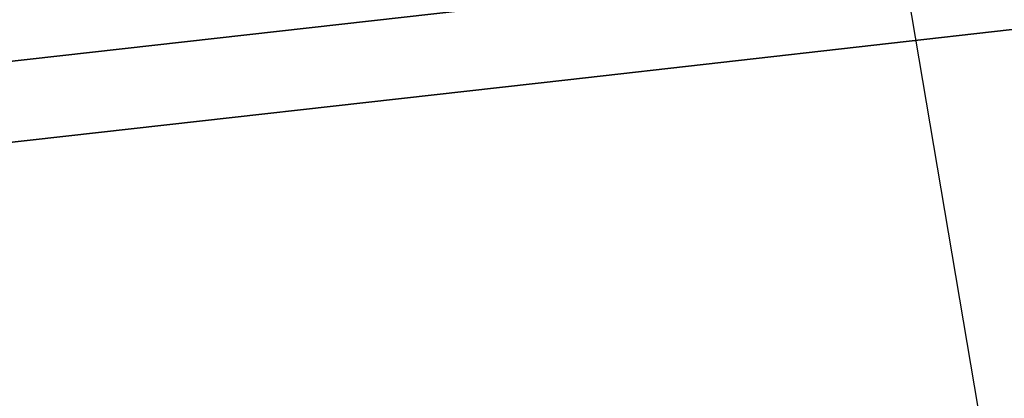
# Model space of a CAD drawing. Header units: millimetres. Extents: x 0 to 16721, y 217 to 10981.
# Tile 18 of 256: x 3586 to 3990, y 5467 to 5622. Entities that reach past the tile are written whole.
import ezdxf

# ---------------------------------------------------------------- set-up
doc = ezdxf.new("R2010")
doc.units = ezdxf.units.MM
doc.layers.add('PDF_PSS & TL', color=7, linetype='Continuous', true_color=0x7fffdf)
doc.layers.add('PDF_pss 1260', color=7, linetype='Continuous')

msp = doc.modelspace()

# ---------------------------------------------------------------- linework, layer by layer
at = {"layer": 'PDF_PSS & TL', "color": 2, "lineweight": 25}
for points in [[(9273.8, 6206.43), (8855.61, 6164.59), (8459.38, 6123.26), (8049.25, 6082.46), (7671.08, 6044.9), (7214.04, 5998.12), (6851.98, 5959.65), (6480.32, 5923.65), (6140.62, 5888.57), (5723.73, 5845.55), (5362.32, 5805.66), (4908.52, 5755.49), (4580.39, 5718.07), (4217.82, 5676.74), (3806.65, 5630.35), (3387.81, 5583.17)], [(3387.81, 5583.17), (3806.65, 5630.35), (4217.82, 5676.74), (4580.39, 5718.07), (4908.52, 5755.49), (5362.32, 5805.66), (5723.73, 5845.55), (6140.62, 5888.57), (6480.32, 5923.65), (6851.98, 5959.65), (7214.04, 5998.12), (7671.08, 6044.9), (8049.25, 6082.46), (8459.38, 6123.26), (8855.61, 6164.59), (9273.8, 6206.43)], [(9277.05, 6173.55), (8858.99, 6131.84), (8462.63, 6090.38), (8052.5, 6049.71), (7674.46, 6012.02), (7217.41, 5965.24), (6855.36, 5926.77), (6483.56, 5890.9), (6143.99, 5855.82), (5727.23, 5812.8), (5365.83, 5772.78), (4912.29, 5722.61), (4584.16, 5685.32), (4221.46, 5643.99), (3810.41, 5597.47), (3391.57, 5550.43)], [(3391.57, 5550.43), (3810.41, 5597.47), (4221.46, 5643.99), (4584.16, 5685.32), (4912.29, 5722.61), (5365.83, 5772.78), (5727.23, 5812.8), (6143.99, 5855.82), (6483.56, 5890.9), (6855.36, 5926.77), (7217.41, 5965.24), (7674.46, 6012.02), (8052.5, 6049.71), (8462.63, 6090.38), (8858.99, 6131.84), (9277.05, 6173.55)]]:
    msp.add_lwpolyline(points, dxfattribs=at)
at = {"layer": 'PDF_pss 1260', "lineweight": 25}
msp.add_lwpolyline([(4438.23, 2748.77), (3842.78, 6267)], dxfattribs=at)

doc.saveas('drawing.dxf')
